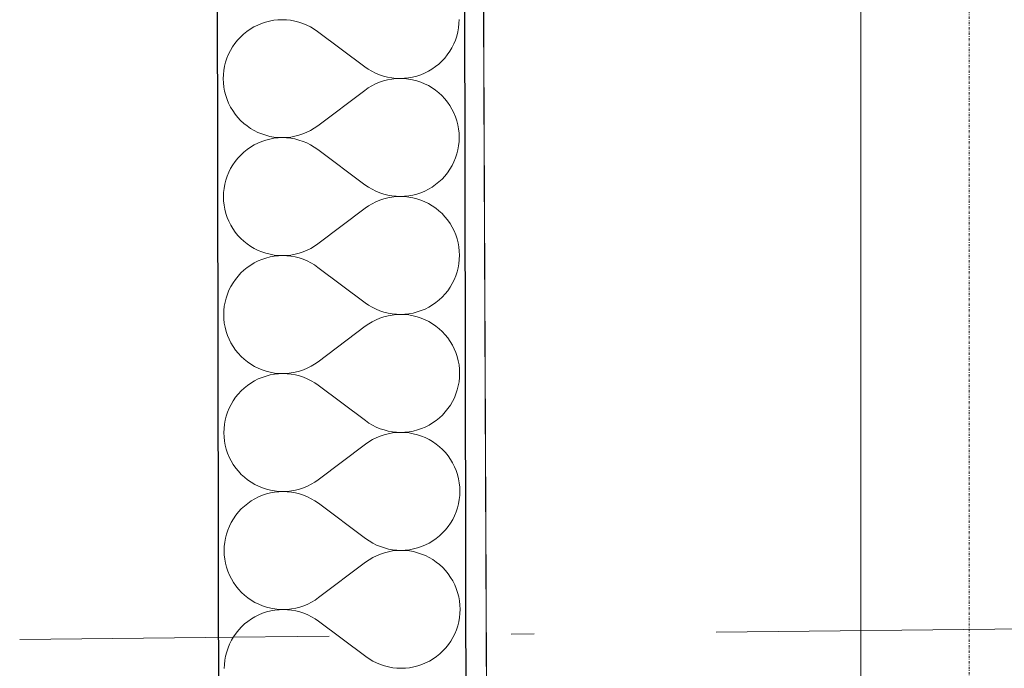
# Model space of a CAD drawing. Header units: millimetres. Extents: x -24674 to 2959, y -2716 to 20653.
# Tile 130 of 161: x -11267 to -10631, y 13390 to 13809. Entities that reach past the tile are written whole.
import ezdxf

# ---------------------------------------------------------------- set-up
doc = ezdxf.new("R2010")
doc.units = ezdxf.units.MM
doc.header["$MEASUREMENT"] = 0
for name, pattern in [('Wipeout_Contour', [1000, 0, -1000]), ('Čerchovaná', [450, 200, -117.5, 15, -117.5]), ('Čerchovaná S', [3.5, 1.5, -0.85, 0.3, -0.85])]:
    doc.linetypes.add(name, pattern=pattern)
for name, color, linetype in [('9._POHLED ZÁPADNÍ_1_Konstrukce - krov', 7, 'Continuous'), ('9._POHLED ZÁPADNÍ_1_Konstrukce - nosné', 7, 'Continuous'), ('9._POHLED ZÁPADNÍ_1_Nové_Konstrukce - nosné', 7, 'Continuous'), ('9._POHLED ZÁPADNÍ_1_Nové_Výplně - Povrchové', 7, 'Continuous'), ('9._POHLED ZÁPADNÍ_1_Nové_Výplně – Řezové', 7, 'Continuous'), ('9._POHLED ZÁPADNÍ_1_Výplně - Povrchové', 7, 'Continuous'), ('9._POHLED ZÁPADNÍ_1_VÝTAH VAR 1', 7, 'Continuous')]:
    doc.layers.add(name, color=color, linetype=linetype)

# ---------------------------------------------------------------- blocks, each defined once
blk = doc.blocks.new('*X21', base_point=(-27719.5, -6043.99))
at = {"layer": '9._POHLED ZÁPADNÍ_1_Nové_Výplně – Řezové', "color": 21, "linetype": 'Continuous', "lineweight": 20, "true_color": 0xffaaaa}
for p, q in [((-11113.1, 13805.46), (-11115.53, 13804.24)), ((-11110.59, 13806.5), (-11113.1, 13805.46)), ((-11108.01, 13807.36), (-11110.59, 13806.5)), ((-11105.37, 13808.04), (-11108.01, 13807.36)), ((-11102.69, 13808.53), (-11105.37, 13808.04)), ((-11099.99, 13808.82), (-11102.69, 13808.53)), ((-11097.27, 13808.92), (-11099.99, 13808.82)), ((-11094.55, 13808.83), (-11097.27, 13808.92)), ((-11091.85, 13808.54), (-11094.55, 13808.83)), ((-11089.17, 13808.06), (-11091.85, 13808.54)), ((-11086.53, 13807.39), (-11089.17, 13808.06)), ((-11083.95, 13806.53), (-11086.53, 13807.39)), ((-11081.44, 13805.49), (-11083.95, 13806.53)), ((-11079, 13804.28), (-11081.44, 13805.49)), ((-10983.39, 13803.7), (-10983.1, 13806.4)), ((-10983.1, 13806.4), (-10983.01, 13809.12)), ((-11122.22, 13799.58), (-11124.2, 13797.72)), ((-11120.1, 13801.29), (-11122.22, 13799.58)), ((-11117.87, 13802.84), (-11120.1, 13801.29)), ((-11115.53, 13804.24), (-11117.87, 13802.84)), ((-11076.66, 13802.89), (-11079, 13804.28)), ((-11074.42, 13801.34), (-11076.66, 13802.89)), ((-11043.91, 13778.54), (-11074.42, 13801.34)), ((-10985.39, 13795.8), (-10984.53, 13798.38)), ((-10984.53, 13798.38), (-10983.87, 13801.02)), ((-10983.87, 13801.02), (-10983.39, 13803.7)), ((-11127.76, 13793.61), (-11129.31, 13791.37)), ((-11126.05, 13795.73), (-11127.76, 13793.61)), ((-11124.2, 13797.72), (-11126.05, 13795.73)), ((-10987.64, 13790.85), (-10986.43, 13793.29)), ((-10986.43, 13793.29), (-10985.39, 13795.8)), ((-11131.91, 13786.6), (-11132.94, 13784.08)), ((-11130.69, 13789.03), (-11131.91, 13786.6)), ((-11129.31, 13791.37), (-11130.69, 13789.03)), ((-10992.28, 13784.15), (-10990.57, 13786.27)), ((-10990.57, 13786.27), (-10989.03, 13788.51)), ((-10989.03, 13788.51), (-10987.64, 13790.85)), ((-11133.8, 13781.5), (-11134.47, 13778.86)), ((-11132.94, 13784.08), (-11133.8, 13781.5)), ((-10998.23, 13778.59), (-10996.12, 13780.3)), ((-10996.12, 13780.3), (-10994.13, 13782.16)), ((-10994.13, 13782.16), (-10992.28, 13784.15)), ((-11135.23, 13773.48), (-11135.32, 13770.76)), ((-11134.94, 13776.18), (-11135.23, 13773.48)), ((-11134.47, 13778.86), (-11134.94, 13776.18)), ((-11043.91, 13778.54), (-11041.67, 13776.99)), ((-11041.67, 13776.99), (-11039.33, 13775.6)), ((-11039.33, 13775.6), (-11036.9, 13774.39)), ((-11036.9, 13774.39), (-11034.38, 13773.35)), ((-11034.38, 13773.35), (-11031.8, 13772.49)), ((-11010.33, 13772.52), (-11007.75, 13773.38)), ((-11007.75, 13773.38), (-11005.23, 13774.42)), ((-11005.23, 13774.42), (-11002.8, 13775.64)), ((-11002.8, 13775.64), (-11000.47, 13777.04)), ((-11000.47, 13777.04), (-10998.23, 13778.59)), ((-11135.32, 13770.76), (-11135.22, 13768.04)), ((-11135.22, 13768.04), (-11134.93, 13765.33)), ((-11036.88, 13767.48), (-11039.31, 13766.25)), ((-11034.37, 13768.52), (-11036.88, 13767.48)), ((-11031.79, 13769.39), (-11034.37, 13768.52)), ((-11031.8, 13772.49), (-11029.16, 13771.82)), ((-11029.16, 13770.07), (-11031.79, 13769.39)), ((-11029.16, 13771.82), (-11026.49, 13771.34)), ((-11026.48, 13770.56), (-11029.16, 13770.07)), ((-11026.49, 13771.34), (-11023.78, 13771.05)), ((-11023.78, 13770.86), (-11026.48, 13770.56)), ((-11023.78, 13771.05), (-11021.06, 13770.96)), ((-11021.06, 13770.96), (-11023.78, 13770.86)), ((-11021.06, 13770.96), (-11018.34, 13771.06)), ((-11018.34, 13770.87), (-11021.06, 13770.96)), ((-11018.34, 13771.06), (-11015.64, 13771.35)), ((-11015.64, 13770.59), (-11018.34, 13770.87)), ((-11015.64, 13771.35), (-11012.96, 13771.84)), ((-11012.96, 13770.11), (-11015.64, 13770.59)), ((-11012.96, 13771.84), (-11010.33, 13772.52)), ((-11010.32, 13769.44), (-11012.96, 13770.11)), ((-11007.74, 13768.59), (-11010.32, 13769.44)), ((-11005.22, 13767.55), (-11007.74, 13768.59)), ((-11002.79, 13766.34), (-11005.22, 13767.55)), ((-11134.93, 13765.33), (-11134.44, 13762.66)), ((-11134.44, 13762.66), (-11133.76, 13760.02)), ((-11043.88, 13763.3), (-11074.32, 13740.39)), ((-11041.65, 13764.86), (-11043.88, 13763.3)), ((-11039.31, 13766.25), (-11041.65, 13764.86)), ((-11000.44, 13764.96), (-11002.79, 13766.34)), ((-10998.21, 13763.41), (-11000.44, 13764.96)), ((-10996.08, 13761.71), (-10998.21, 13763.41)), ((-10994.09, 13759.86), (-10996.08, 13761.71)), ((-11133.76, 13760.02), (-11132.9, 13757.44)), ((-11132.9, 13757.44), (-11131.85, 13754.93)), ((-11131.85, 13754.93), (-11130.63, 13752.5)), ((-10992.23, 13757.87), (-10994.09, 13759.86)), ((-10990.52, 13755.76), (-10992.23, 13757.87)), ((-10988.96, 13753.53), (-10990.52, 13755.76)), ((-11130.63, 13752.5), (-11129.23, 13750.17)), ((-11129.23, 13750.17), (-11127.68, 13747.93)), ((-11127.68, 13747.93), (-11125.97, 13745.82)), ((-10987.57, 13751.19), (-10988.96, 13753.53)), ((-10986.35, 13748.76), (-10987.57, 13751.19)), ((-10985.3, 13746.25), (-10986.35, 13748.76)), ((-11125.97, 13745.82), (-11124.11, 13743.83)), ((-11124.11, 13743.83), (-11122.11, 13741.98)), ((-11122.11, 13741.98), (-11119.99, 13740.28)), ((-10984.44, 13743.67), (-10985.3, 13746.25)), ((-10983.76, 13741.03), (-10984.44, 13743.67)), ((-10983.27, 13738.36), (-10983.76, 13741.03)), ((-11119.99, 13740.28), (-11117.75, 13738.73)), ((-11117.75, 13738.73), (-11115.41, 13737.35)), ((-11115.41, 13737.35), (-11112.98, 13736.14)), ((-11112.98, 13736.14), (-11110.46, 13735.1)), ((-11110.46, 13735.1), (-11107.88, 13734.25)), ((-11086.4, 13734.3), (-11083.82, 13735.17)), ((-11083.82, 13735.17), (-11081.31, 13736.21)), ((-11081.31, 13736.21), (-11078.88, 13737.44)), ((-11078.88, 13737.44), (-11076.55, 13738.83)), ((-11076.55, 13738.83), (-11074.32, 13740.39)), ((-10982.98, 13735.65), (-10983.27, 13738.36)), ((-10982.87, 13732.93), (-10982.98, 13735.65)), ((-11112.96, 13729.27), (-11115.39, 13728.05)), ((-11110.45, 13730.31), (-11112.96, 13729.27)), ((-11107.87, 13731.17), (-11110.45, 13730.31)), ((-11107.88, 13734.25), (-11105.24, 13733.58)), ((-11105.24, 13731.85), (-11107.87, 13731.17)), ((-11105.24, 13733.58), (-11102.56, 13733.11)), ((-11102.56, 13732.34), (-11105.24, 13731.85)), ((-11102.56, 13733.11), (-11099.85, 13732.82)), ((-11099.85, 13732.63), (-11102.56, 13732.34)), ((-11099.85, 13732.82), (-11097.14, 13732.73)), ((-11097.14, 13732.73), (-11099.85, 13732.63)), ((-11097.14, 13732.73), (-11094.42, 13732.83)), ((-11094.42, 13732.64), (-11097.14, 13732.73)), ((-11094.42, 13732.83), (-11091.71, 13733.13)), ((-11091.71, 13732.35), (-11094.42, 13732.64)), ((-11091.71, 13733.13), (-11089.04, 13733.62)), ((-11089.03, 13731.87), (-11091.71, 13732.35)), ((-11089.04, 13733.62), (-11086.4, 13734.3)), ((-11086.4, 13731.2), (-11089.03, 13731.87)), ((-11083.81, 13730.34), (-11086.4, 13731.2)), ((-11081.3, 13729.3), (-11083.81, 13730.34)), ((-11078.87, 13728.09), (-11081.3, 13729.3)), ((-10983.25, 13727.51), (-10982.97, 13730.21)), ((-10982.97, 13730.21), (-10982.87, 13732.93)), ((-11122.08, 13723.39), (-11124.07, 13721.53)), ((-11119.96, 13725.1), (-11122.08, 13723.39)), ((-11117.73, 13726.65), (-11119.96, 13725.1)), ((-11115.39, 13728.05), (-11117.73, 13726.65)), ((-11076.53, 13726.7), (-11078.87, 13728.09)), ((-11074.29, 13725.15), (-11076.53, 13726.7)), ((-11043.77, 13702.35), (-11074.29, 13725.15)), ((-10985.25, 13719.61), (-10984.4, 13722.19)), ((-10984.4, 13722.19), (-10983.73, 13724.83)), ((-10983.73, 13724.83), (-10983.25, 13727.51)), ((-11127.62, 13717.42), (-11129.17, 13715.18)), ((-11125.92, 13719.54), (-11127.62, 13717.42)), ((-11124.07, 13721.53), (-11125.92, 13719.54)), ((-10987.51, 13714.66), (-10986.29, 13717.1)), ((-10986.29, 13717.1), (-10985.25, 13719.61)), ((-11131.77, 13710.4), (-11132.81, 13707.89)), ((-11130.56, 13712.84), (-11131.77, 13710.4)), ((-11129.17, 13715.18), (-11130.56, 13712.84)), ((-10992.14, 13707.96), (-10990.44, 13710.08)), ((-10990.44, 13710.08), (-10988.89, 13712.32)), ((-10988.89, 13712.32), (-10987.51, 13714.66)), ((-11133.66, 13705.31), (-11134.33, 13702.67)), ((-11132.81, 13707.89), (-11133.66, 13705.31)), ((-10998.1, 13702.4), (-10995.98, 13704.11)), ((-10995.98, 13704.11), (-10993.99, 13705.97)), ((-10993.99, 13705.97), (-10992.14, 13707.96)), ((-11135.1, 13697.29), (-11135.19, 13694.57)), ((-11134.81, 13699.99), (-11135.1, 13697.29)), ((-11134.33, 13702.67), (-11134.81, 13699.99)), ((-11043.77, 13702.35), (-11041.54, 13700.8)), ((-11041.54, 13700.8), (-11039.2, 13699.41)), ((-11039.2, 13699.41), (-11036.76, 13698.2)), ((-11036.76, 13698.2), (-11034.25, 13697.16)), ((-11034.25, 13697.16), (-11031.67, 13696.3)), ((-11010.19, 13696.33), (-11007.61, 13697.19)), ((-11007.61, 13697.19), (-11005.1, 13698.23)), ((-11005.1, 13698.23), (-11002.67, 13699.45)), ((-11002.67, 13699.45), (-11000.33, 13700.85)), ((-11000.33, 13700.85), (-10998.1, 13702.4)), ((-11135.19, 13694.57), (-11135.09, 13691.85)), ((-11135.09, 13691.85), (-11134.79, 13689.14)), ((-11036.75, 13691.29), (-11039.18, 13690.06)), ((-11034.24, 13692.33), (-11036.75, 13691.29)), ((-11031.66, 13693.2), (-11034.24, 13692.33)), ((-11031.67, 13696.3), (-11029.03, 13695.63)), ((-11029.03, 13693.88), (-11031.66, 13693.2)), ((-11029.03, 13695.63), (-11026.35, 13695.15)), ((-11026.35, 13694.37), (-11029.03, 13693.88)), ((-11026.35, 13695.15), (-11023.65, 13694.86)), ((-11023.65, 13694.67), (-11026.35, 13694.37)), ((-11023.65, 13694.86), (-11020.93, 13694.77)), ((-11020.93, 13694.77), (-11023.65, 13694.67)), ((-11020.93, 13694.77), (-11018.21, 13694.87)), ((-11018.21, 13694.68), (-11020.93, 13694.77)), ((-11018.21, 13694.87), (-11015.5, 13695.16)), ((-11015.5, 13694.4), (-11018.21, 13694.68)), ((-11015.5, 13695.16), (-11012.83, 13695.65)), ((-11012.82, 13693.92), (-11015.5, 13694.4)), ((-11012.83, 13695.65), (-11010.19, 13696.33)), ((-11010.19, 13693.25), (-11012.82, 13693.92)), ((-11007.6, 13692.4), (-11010.19, 13693.25)), ((-11005.09, 13691.36), (-11007.6, 13692.4)), ((-11002.65, 13690.15), (-11005.09, 13691.36)), ((-11000.31, 13688.77), (-11002.65, 13690.15)), ((-11134.79, 13689.14), (-11134.3, 13686.47)), ((-11134.3, 13686.47), (-11133.62, 13683.83)), ((-11133.62, 13683.83), (-11132.76, 13681.25)), ((-11043.75, 13687.11), (-11074.18, 13664.2)), ((-11041.52, 13688.67), (-11043.75, 13687.11)), ((-11039.18, 13690.06), (-11041.52, 13688.67)), ((-10998.07, 13687.22), (-11000.31, 13688.77)), ((-10995.95, 13685.52), (-10998.07, 13687.22)), ((-10993.95, 13683.67), (-10995.95, 13685.52)), ((-11132.76, 13681.25), (-11131.71, 13678.74)), ((-11131.71, 13678.74), (-11130.49, 13676.31)), ((-10992.1, 13681.68), (-10993.95, 13683.67)), ((-10990.38, 13679.57), (-10992.1, 13681.68)), ((-10988.83, 13677.33), (-10990.38, 13679.57)), ((-11130.49, 13676.31), (-11129.1, 13673.97)), ((-11129.1, 13673.97), (-11127.54, 13671.74)), ((-11127.54, 13671.74), (-11125.83, 13669.63)), ((-10987.44, 13675), (-10988.83, 13677.33)), ((-10986.21, 13672.57), (-10987.44, 13675)), ((-10985.17, 13670.06), (-10986.21, 13672.57)), ((-11125.83, 13669.63), (-11123.97, 13667.64)), ((-11123.97, 13667.64), (-11121.98, 13665.79)), ((-11121.98, 13665.79), (-11119.86, 13664.09)), ((-10984.3, 13667.48), (-10985.17, 13670.06)), ((-10983.63, 13664.84), (-10984.3, 13667.48)), ((-10983.14, 13662.17), (-10983.63, 13664.84)), ((-11119.86, 13664.09), (-11117.62, 13662.54)), ((-11117.62, 13662.54), (-11115.28, 13661.16)), ((-11115.28, 13661.16), (-11112.84, 13659.95)), ((-11112.84, 13659.95), (-11110.32, 13658.91)), ((-11110.32, 13658.91), (-11107.74, 13658.06)), ((-11086.27, 13658.11), (-11083.69, 13658.98)), ((-11083.69, 13658.98), (-11081.18, 13660.02)), ((-11081.18, 13660.02), (-11078.75, 13661.25)), ((-11078.75, 13661.25), (-11076.41, 13662.64)), ((-11076.41, 13662.64), (-11074.18, 13664.2)), ((-10982.84, 13659.46), (-10983.14, 13662.17)), ((-10982.74, 13656.74), (-10982.84, 13659.46)), ((-11112.83, 13653.08), (-11115.26, 13651.86)), ((-11110.32, 13654.12), (-11112.83, 13653.08)), ((-11107.74, 13654.98), (-11110.32, 13654.12)), ((-11107.74, 13658.06), (-11105.1, 13657.39)), ((-11105.1, 13655.66), (-11107.74, 13654.98)), ((-11105.1, 13657.39), (-11102.43, 13656.91)), ((-11102.42, 13656.15), (-11105.1, 13655.66)), ((-11102.43, 13656.91), (-11099.72, 13656.63)), ((-11099.72, 13656.44), (-11102.42, 13656.15)), ((-11099.72, 13656.63), (-11097, 13656.54)), ((-11097, 13656.54), (-11099.72, 13656.44)), ((-11097, 13656.54), (-11094.28, 13656.64)), ((-11094.28, 13656.45), (-11097, 13656.54)), ((-11094.28, 13656.64), (-11091.58, 13656.94)), ((-11091.58, 13656.16), (-11094.28, 13656.45)), ((-11091.58, 13656.94), (-11088.9, 13657.43)), ((-11088.9, 13655.68), (-11091.58, 13656.16)), ((-11088.9, 13657.43), (-11086.27, 13658.11)), ((-11086.26, 13655.01), (-11088.9, 13655.68)), ((-11083.68, 13654.15), (-11086.26, 13655.01)), ((-11081.17, 13653.11), (-11083.68, 13654.15)), ((-11078.73, 13651.9), (-11081.17, 13653.11)), ((-10983.12, 13651.32), (-10982.83, 13654.02)), ((-10982.83, 13654.02), (-10982.74, 13656.74)), ((-11121.95, 13647.2), (-11123.93, 13645.34)), ((-11119.83, 13648.91), (-11121.95, 13647.2)), ((-11117.6, 13650.46), (-11119.83, 13648.91)), ((-11115.26, 13651.86), (-11117.6, 13650.46)), ((-11076.39, 13650.51), (-11078.73, 13651.9)), ((-11074.15, 13648.96), (-11076.39, 13650.51)), ((-11043.64, 13626.16), (-11074.15, 13648.96)), ((-10985.12, 13643.42), (-10984.26, 13646)), ((-10984.26, 13646), (-10983.6, 13648.64)), ((-10983.6, 13648.64), (-10983.12, 13651.32)), ((-11127.49, 13641.23), (-11129.04, 13638.99)), ((-11125.78, 13643.35), (-11127.49, 13641.23)), ((-11123.93, 13645.34), (-11125.78, 13643.35)), ((-10987.37, 13638.47), (-10986.16, 13640.9)), ((-10986.16, 13640.9), (-10985.12, 13643.42)), ((-11131.64, 13634.21), (-11132.67, 13631.7)), ((-11130.42, 13636.65), (-11131.64, 13634.21)), ((-11129.04, 13638.99), (-11130.42, 13636.65)), ((-10992.01, 13631.77), (-10990.3, 13633.89)), ((-10990.3, 13633.89), (-10988.76, 13636.13)), ((-10988.76, 13636.13), (-10987.37, 13638.47)), ((-11133.53, 13629.12), (-11134.2, 13626.48)), ((-11132.67, 13631.7), (-11133.53, 13629.12)), ((-10997.96, 13626.21), (-10995.85, 13627.92)), ((-10995.85, 13627.92), (-10993.86, 13629.78)), ((-10993.86, 13629.78), (-10992.01, 13631.77)), ((-11134.96, 13621.1), (-11135.05, 13618.38)), ((-11134.67, 13623.8), (-11134.96, 13621.1)), ((-11134.2, 13626.48), (-11134.67, 13623.8)), ((-11043.64, 13626.16), (-11041.4, 13624.61)), ((-11041.4, 13624.61), (-11039.06, 13623.22)), ((-11039.06, 13623.22), (-11036.63, 13622.01)), ((-11036.63, 13622.01), (-11034.11, 13620.97)), ((-11034.11, 13620.97), (-11031.53, 13620.11)), ((-11010.06, 13620.14), (-11007.48, 13621)), ((-11007.48, 13621), (-11004.96, 13622.04)), ((-11004.96, 13622.04), (-11002.53, 13623.26)), ((-11002.53, 13623.26), (-11000.2, 13624.66)), ((-11000.2, 13624.66), (-10997.96, 13626.21)), ((-11135.05, 13618.38), (-11134.95, 13615.66)), ((-11134.95, 13615.66), (-11134.65, 13612.95)), ((-11039.04, 13613.87), (-11041.38, 13612.48)), ((-11036.61, 13615.1), (-11039.04, 13613.87)), ((-11034.1, 13616.14), (-11036.61, 13615.1)), ((-11031.52, 13617.01), (-11034.1, 13616.14)), ((-11031.53, 13620.11), (-11028.89, 13619.44)), ((-11028.89, 13617.69), (-11031.52, 13617.01)), ((-11028.89, 13619.44), (-11026.22, 13618.96)), ((-11026.21, 13618.18), (-11028.89, 13617.69)), ((-11026.22, 13618.96), (-11023.51, 13618.67)), ((-11023.51, 13618.48), (-11026.21, 13618.18)), ((-11023.51, 13618.67), (-11020.79, 13618.58)), ((-11020.79, 13618.58), (-11023.51, 13618.48)), ((-11020.79, 13618.58), (-11018.07, 13618.68)), ((-11018.07, 13618.49), (-11020.79, 13618.58)), ((-11018.07, 13618.68), (-11015.37, 13618.97)), ((-11015.37, 13618.2), (-11018.07, 13618.49)), ((-11015.37, 13618.97), (-11012.69, 13619.46)), ((-11012.69, 13617.73), (-11015.37, 13618.2)), ((-11012.69, 13619.46), (-11010.06, 13620.14)), ((-11010.05, 13617.06), (-11012.69, 13617.73)), ((-11007.47, 13616.21), (-11010.05, 13617.06)), ((-11004.95, 13615.17), (-11007.47, 13616.21)), ((-11002.52, 13613.96), (-11004.95, 13615.17)), ((-11000.17, 13612.58), (-11002.52, 13613.96)), ((-11134.65, 13612.95), (-11134.17, 13610.28)), ((-11134.17, 13610.28), (-11133.49, 13607.64)), ((-11133.49, 13607.64), (-11132.63, 13605.06)), ((-11043.61, 13610.92), (-11074.05, 13588.01)), ((-11041.38, 13612.48), (-11043.61, 13610.92)), ((-10997.94, 13611.03), (-11000.17, 13612.58)), ((-10995.81, 13609.33), (-10997.94, 13611.03)), ((-10993.82, 13607.48), (-10995.81, 13609.33)), ((-10991.96, 13605.49), (-10993.82, 13607.48)), ((-11132.63, 13605.06), (-11131.58, 13602.55)), ((-11131.58, 13602.55), (-11130.36, 13600.12)), ((-10990.25, 13603.38), (-10991.96, 13605.49)), ((-10988.69, 13601.14), (-10990.25, 13603.38)), ((-10987.3, 13598.81), (-10988.69, 13601.14)), ((-11130.36, 13600.12), (-11128.96, 13597.78)), ((-11128.96, 13597.78), (-11127.41, 13595.55)), ((-11127.41, 13595.55), (-11125.7, 13593.44)), ((-10986.08, 13596.38), (-10987.3, 13598.81)), ((-10985.03, 13593.87), (-10986.08, 13596.38)), ((-11125.7, 13593.44), (-11123.84, 13591.45)), ((-11123.84, 13591.45), (-11121.84, 13589.6)), ((-11121.84, 13589.6), (-11119.72, 13587.9)), ((-10984.17, 13591.29), (-10985.03, 13593.87)), ((-10983.49, 13588.65), (-10984.17, 13591.29)), ((-10983, 13585.98), (-10983.49, 13588.65)), ((-11119.72, 13587.9), (-11117.48, 13586.35)), ((-11117.48, 13586.35), (-11115.14, 13584.97)), ((-11115.14, 13584.97), (-11112.71, 13583.76)), ((-11112.71, 13583.76), (-11110.19, 13582.72)), ((-11110.19, 13582.72), (-11107.61, 13581.87)), ((-11086.13, 13581.92), (-11083.55, 13582.79)), ((-11083.55, 13582.79), (-11081.04, 13583.83)), ((-11081.04, 13583.83), (-11078.61, 13585.06)), ((-11078.61, 13585.06), (-11076.28, 13586.45)), ((-11076.28, 13586.45), (-11074.05, 13588.01)), ((-10982.71, 13583.27), (-10983, 13585.98)), ((-10982.6, 13580.55), (-10982.71, 13583.27)), ((-11115.12, 13575.67), (-11117.46, 13574.27)), ((-11112.69, 13576.89), (-11115.12, 13575.67)), ((-11110.18, 13577.93), (-11112.69, 13576.89)), ((-11107.6, 13578.79), (-11110.18, 13577.93)), ((-11107.61, 13581.87), (-11104.97, 13581.2)), ((-11104.97, 13579.47), (-11107.6, 13578.79)), ((-11104.97, 13581.2), (-11102.29, 13580.72)), ((-11102.29, 13579.96), (-11104.97, 13579.47)), ((-11102.29, 13580.72), (-11099.58, 13580.44)), ((-11099.58, 13580.25), (-11102.29, 13579.96)), ((-11099.58, 13580.44), (-11096.87, 13580.35)), ((-11096.87, 13580.35), (-11099.58, 13580.25)), ((-11096.87, 13580.35), (-11094.15, 13580.45)), ((-11094.15, 13580.26), (-11096.87, 13580.35)), ((-11094.15, 13580.45), (-11091.44, 13580.75)), ((-11091.44, 13579.97), (-11094.15, 13580.26)), ((-11091.44, 13580.75), (-11088.77, 13581.24)), ((-11088.76, 13579.49), (-11091.44, 13579.97)), ((-11088.77, 13581.24), (-11086.13, 13581.92)), ((-11086.13, 13578.82), (-11088.76, 13579.49)), ((-11083.54, 13577.96), (-11086.13, 13578.82)), ((-11081.03, 13576.92), (-11083.54, 13577.96)), ((-11078.6, 13575.71), (-11081.03, 13576.92)), ((-11076.26, 13574.32), (-11078.6, 13575.71)), ((-10982.98, 13575.13), (-10982.7, 13577.83)), ((-10982.7, 13577.83), (-10982.6, 13580.55)), ((-11121.81, 13571.01), (-11123.8, 13569.15)), ((-11119.69, 13572.72), (-11121.81, 13571.01)), ((-11117.46, 13574.27), (-11119.69, 13572.72)), ((-11074.02, 13572.77), (-11076.26, 13574.32)), ((-11043.5, 13549.97), (-11074.02, 13572.77)), ((-10984.98, 13567.23), (-10984.13, 13569.81)), ((-10984.13, 13569.81), (-10983.46, 13572.45)), ((-10983.46, 13572.45), (-10982.98, 13575.13)), ((-11127.35, 13565.04), (-11128.9, 13562.8)), ((-11125.65, 13567.16), (-11127.35, 13565.04)), ((-11123.8, 13569.15), (-11125.65, 13567.16)), ((-10987.24, 13562.28), (-10986.02, 13564.71)), ((-10986.02, 13564.71), (-10984.98, 13567.23)), ((-11131.5, 13558.02), (-11132.54, 13555.51)), ((-11130.29, 13560.46), (-11131.5, 13558.02)), ((-11128.9, 13562.8), (-11130.29, 13560.46)), ((-10991.87, 13555.58), (-10990.17, 13557.7)), ((-10990.17, 13557.7), (-10988.62, 13559.94)), ((-10988.62, 13559.94), (-10987.24, 13562.28)), ((-11134.06, 13550.29), (-11134.54, 13547.61)), ((-11133.39, 13552.93), (-11134.06, 13550.29)), ((-11132.54, 13555.51), (-11133.39, 13552.93)), ((-10997.83, 13550.02), (-10995.71, 13551.73)), ((-10995.71, 13551.73), (-10993.72, 13553.59)), ((-10993.72, 13553.59), (-10991.87, 13555.58)), ((-11134.83, 13544.91), (-11134.92, 13542.19)), ((-11134.54, 13547.61), (-11134.83, 13544.91)), ((-11043.5, 13549.97), (-11041.27, 13548.42)), ((-11041.27, 13548.42), (-11038.93, 13547.03)), ((-11038.93, 13547.03), (-11036.49, 13545.82)), ((-11036.49, 13545.82), (-11033.98, 13544.78)), ((-11033.98, 13544.78), (-11031.4, 13543.92)), ((-11031.4, 13543.92), (-11028.76, 13543.25)), ((-11012.56, 13543.27), (-11009.92, 13543.95)), ((-11009.92, 13543.95), (-11007.34, 13544.81)), ((-11007.34, 13544.81), (-11004.83, 13545.85)), ((-11004.83, 13545.85), (-11002.4, 13547.07)), ((-11002.4, 13547.07), (-11000.06, 13548.46)), ((-11000.06, 13548.46), (-10997.83, 13550.02)), ((-11134.92, 13542.19), (-11134.82, 13539.47)), ((-11134.82, 13539.47), (-11134.52, 13536.76)), ((-11038.91, 13537.68), (-11041.25, 13536.29)), ((-11036.48, 13538.91), (-11038.91, 13537.68)), ((-11033.97, 13539.95), (-11036.48, 13538.91)), ((-11031.39, 13540.82), (-11033.97, 13539.95)), ((-11028.76, 13541.5), (-11031.39, 13540.82)), ((-11028.76, 13543.25), (-11026.08, 13542.77)), ((-11026.08, 13541.99), (-11028.76, 13541.5)), ((-11026.08, 13542.77), (-11023.38, 13542.48)), ((-11023.37, 13542.29), (-11026.08, 13541.99)), ((-11023.38, 13542.48), (-11020.66, 13542.39)), ((-11020.66, 13542.39), (-11023.37, 13542.29)), ((-11020.66, 13542.39), (-11017.94, 13542.49)), ((-11017.94, 13542.3), (-11020.66, 13542.39)), ((-11017.94, 13542.49), (-11015.23, 13542.78)), ((-11015.23, 13542.01), (-11017.94, 13542.3)), ((-11015.23, 13542.78), (-11012.56, 13543.27)), ((-11012.55, 13541.54), (-11015.23, 13542.01)), ((-11009.92, 13540.87), (-11012.55, 13541.54)), ((-11007.33, 13540.02), (-11009.92, 13540.87)), ((-11004.82, 13538.98), (-11007.33, 13540.02)), ((-11002.38, 13537.77), (-11004.82, 13538.98)), ((-11000.04, 13536.39), (-11002.38, 13537.77)), ((-11134.52, 13536.76), (-11134.03, 13534.09)), ((-11134.03, 13534.09), (-11133.35, 13531.45)), ((-11133.35, 13531.45), (-11132.49, 13528.87)), ((-11043.48, 13534.73), (-11073.91, 13511.82)), ((-11041.25, 13536.29), (-11043.48, 13534.73)), ((-10997.8, 13534.84), (-11000.04, 13536.39)), ((-10995.68, 13533.14), (-10997.8, 13534.84)), ((-10993.68, 13531.29), (-10995.68, 13533.14)), ((-10991.83, 13529.3), (-10993.68, 13531.29)), ((-11132.49, 13528.87), (-11131.44, 13526.36)), ((-11131.44, 13526.36), (-11130.22, 13523.93)), ((-10990.11, 13527.19), (-10991.83, 13529.3)), ((-10988.56, 13524.95), (-10990.11, 13527.19)), ((-10987.17, 13522.62), (-10988.56, 13524.95)), ((-11130.22, 13523.93), (-11128.83, 13521.59)), ((-11128.83, 13521.59), (-11127.27, 13519.36)), ((-11127.27, 13519.36), (-11125.56, 13517.25)), ((-10985.94, 13520.19), (-10987.17, 13522.62)), ((-10984.9, 13517.68), (-10985.94, 13520.19)), ((-11125.56, 13517.25), (-11123.7, 13515.26)), ((-11123.7, 13515.26), (-11121.71, 13513.41)), ((-11121.71, 13513.41), (-11119.59, 13511.71)), ((-10984.03, 13515.1), (-10984.9, 13517.68)), ((-10983.35, 13512.46), (-10984.03, 13515.1)), ((-10982.87, 13509.78), (-10983.35, 13512.46)), ((-11119.59, 13511.71), (-11117.35, 13510.16)), ((-11117.35, 13510.16), (-11115.01, 13508.78)), ((-11115.01, 13508.78), (-11112.57, 13507.57)), ((-11112.57, 13507.57), (-11110.05, 13506.53)), ((-11110.05, 13506.53), (-11107.47, 13505.68)), ((-11107.47, 13505.68), (-11104.83, 13505.01)), ((-11088.63, 13505.05), (-11086, 13505.73)), ((-11086, 13505.73), (-11083.42, 13506.6)), ((-11083.42, 13506.6), (-11080.91, 13507.64)), ((-11080.91, 13507.64), (-11078.48, 13508.87)), ((-11078.48, 13508.87), (-11076.14, 13510.26)), ((-11076.14, 13510.26), (-11073.91, 13511.82)), ((-10982.57, 13507.08), (-10982.87, 13509.78)), ((-10982.47, 13504.36), (-10982.57, 13507.08)), ((-11114.99, 13499.47), (-11117.33, 13498.08)), ((-11112.56, 13500.7), (-11114.99, 13499.47)), ((-11110.05, 13501.74), (-11112.56, 13500.7)), ((-11107.47, 13502.6), (-11110.05, 13501.74)), ((-11104.83, 13503.28), (-11107.47, 13502.6)), ((-11104.83, 13505.01), (-11102.16, 13504.53)), ((-11102.15, 13503.76), (-11104.83, 13503.28)), ((-11102.16, 13504.53), (-11099.45, 13504.25)), ((-11099.45, 13504.06), (-11102.15, 13503.76)), ((-11099.45, 13504.25), (-11096.73, 13504.16)), ((-11096.73, 13504.16), (-11099.45, 13504.06)), ((-11096.73, 13504.16), (-11094.01, 13504.26)), ((-11094.01, 13504.07), (-11096.73, 13504.16)), ((-11094.01, 13504.26), (-11091.31, 13504.56)), ((-11091.31, 13503.78), (-11094.01, 13504.07)), ((-11091.31, 13504.56), (-11088.63, 13505.05)), ((-11088.63, 13503.3), (-11091.31, 13503.78)), ((-11085.99, 13502.63), (-11088.63, 13503.3)), ((-11083.41, 13501.77), (-11085.99, 13502.63)), ((-11080.9, 13500.73), (-11083.41, 13501.77)), ((-11078.46, 13499.52), (-11080.9, 13500.73)), ((-11076.12, 13498.13), (-11078.46, 13499.52)), ((-10982.85, 13498.94), (-10982.56, 13501.64)), ((-10982.56, 13501.64), (-10982.47, 13504.36)), ((-11123.66, 13492.96), (-11125.51, 13490.97)), ((-11121.68, 13494.82), (-11123.66, 13492.96)), ((-11119.56, 13496.53), (-11121.68, 13494.82)), ((-11117.33, 13498.08), (-11119.56, 13496.53)), ((-11073.88, 13496.58), (-11076.12, 13498.13)), ((-11043.37, 13473.78), (-11073.88, 13496.58)), ((-10984.85, 13491.04), (-10983.99, 13493.62)), ((-10983.99, 13493.62), (-10983.33, 13496.26)), ((-10983.33, 13496.26), (-10982.85, 13498.94)), ((-11128.77, 13486.61), (-11130.15, 13484.27)), ((-11127.22, 13488.85), (-11128.77, 13486.61)), ((-11125.51, 13490.97), (-11127.22, 13488.85)), ((-10987.1, 13486.09), (-10985.89, 13488.52)), ((-10985.89, 13488.52), (-10984.85, 13491.04)), ((-11131.37, 13481.83), (-11132.4, 13479.32)), ((-11130.15, 13484.27), (-11131.37, 13481.83)), ((-10991.74, 13479.39), (-10990.03, 13481.51)), ((-10990.03, 13481.51), (-10988.49, 13483.75)), ((-10988.49, 13483.75), (-10987.1, 13486.09)), ((-11133.93, 13474.1), (-11134.4, 13471.42)), ((-11133.26, 13476.74), (-11133.93, 13474.1)), ((-11132.4, 13479.32), (-11133.26, 13476.74)), ((-10997.69, 13473.83), (-10995.58, 13475.54)), ((-10995.58, 13475.54), (-10993.59, 13477.4)), ((-10993.59, 13477.4), (-10991.74, 13479.39)), ((-11134.69, 13468.72), (-11134.78, 13466)), ((-11134.4, 13471.42), (-11134.69, 13468.72)), ((-11043.37, 13473.78), (-11041.13, 13472.23)), ((-11041.13, 13472.23), (-11038.79, 13470.84)), ((-11038.79, 13470.84), (-11036.36, 13469.63)), ((-11036.36, 13469.63), (-11033.84, 13468.59)), ((-11033.84, 13468.59), (-11031.26, 13467.73)), ((-11031.26, 13467.73), (-11028.62, 13467.06)), ((-11012.42, 13467.08), (-11009.79, 13467.76)), ((-11009.79, 13467.76), (-11007.21, 13468.62)), ((-11007.21, 13468.62), (-11004.69, 13469.66)), ((-11004.69, 13469.66), (-11002.26, 13470.88)), ((-11002.26, 13470.88), (-10999.92, 13472.27)), ((-10999.92, 13472.27), (-10997.69, 13473.83)), ((-11134.78, 13466), (-11134.68, 13463.28)), ((-11134.68, 13463.28), (-11134.38, 13460.57)), ((-11038.77, 13461.49), (-11041.11, 13460.1)), ((-11036.34, 13462.72), (-11038.77, 13461.49)), ((-11033.83, 13463.76), (-11036.34, 13462.72)), ((-11031.25, 13464.63), (-11033.83, 13463.76)), ((-11028.62, 13465.31), (-11031.25, 13464.63)), ((-11028.62, 13467.06), (-11025.95, 13466.58)), ((-11025.94, 13465.8), (-11028.62, 13465.31)), ((-11025.95, 13466.58), (-11023.24, 13466.29)), ((-11023.24, 13466.1), (-11025.94, 13465.8)), ((-11023.24, 13466.29), (-11020.52, 13466.2)), ((-11020.52, 13466.2), (-11023.24, 13466.1)), ((-11020.52, 13466.2), (-11017.8, 13466.3)), ((-11017.8, 13466.11), (-11020.52, 13466.2)), ((-11017.8, 13466.3), (-11015.1, 13466.59)), ((-11015.1, 13465.82), (-11017.8, 13466.11)), ((-11015.1, 13466.59), (-11012.42, 13467.08)), ((-11012.42, 13465.35), (-11015.1, 13465.82)), ((-11009.78, 13464.68), (-11012.42, 13465.35)), ((-11007.2, 13463.83), (-11009.78, 13464.68)), ((-11004.68, 13462.79), (-11007.2, 13463.83)), ((-11002.25, 13461.58), (-11004.68, 13462.79)), ((-10999.9, 13460.2), (-11002.25, 13461.58)), ((-11134.38, 13460.57), (-11133.9, 13457.9)), ((-11133.9, 13457.9), (-11133.22, 13455.26)), ((-11133.22, 13455.26), (-11132.35, 13452.68)), ((-11043.34, 13458.54), (-11073.78, 13435.63)), ((-11041.11, 13460.1), (-11043.34, 13458.54)), ((-10997.67, 13458.65), (-10999.9, 13460.2)), ((-10995.54, 13456.95), (-10997.67, 13458.65)), ((-10993.55, 13455.1), (-10995.54, 13456.95)), ((-10991.69, 13453.11), (-10993.55, 13455.1)), ((-11132.35, 13452.68), (-11131.31, 13450.17)), ((-11131.31, 13450.17), (-11130.09, 13447.74)), ((-10989.98, 13451), (-10991.69, 13453.11)), ((-10988.42, 13448.76), (-10989.98, 13451)), ((-10987.03, 13446.43), (-10988.42, 13448.76)), ((-11130.09, 13447.74), (-11128.69, 13445.4)), ((-11128.69, 13445.4), (-11127.14, 13443.17)), ((-11127.14, 13443.17), (-11125.43, 13441.06)), ((-10985.81, 13444), (-10987.03, 13446.43)), ((-10984.76, 13441.49), (-10985.81, 13444)), ((-11125.43, 13441.06), (-11123.57, 13439.07)), ((-11123.57, 13439.07), (-11121.57, 13437.22)), ((-11121.57, 13437.22), (-11119.45, 13435.52)), ((-10983.9, 13438.91), (-10984.76, 13441.49)), ((-10983.22, 13436.27), (-10983.9, 13438.91)), ((-10982.73, 13433.59), (-10983.22, 13436.27)), ((-11119.45, 13435.52), (-11117.21, 13433.97)), ((-11117.21, 13433.97), (-11114.87, 13432.59)), ((-11114.87, 13432.59), (-11112.43, 13431.38)), ((-11112.43, 13431.38), (-11109.92, 13430.34)), ((-11109.92, 13430.34), (-11107.34, 13429.49)), ((-11107.34, 13429.49), (-11104.7, 13428.82)), ((-11088.5, 13428.86), (-11085.86, 13429.54)), ((-11085.86, 13429.54), (-11083.28, 13430.4)), ((-11083.28, 13430.4), (-11080.77, 13431.45)), ((-11080.77, 13431.45), (-11078.34, 13432.68)), ((-11078.34, 13432.68), (-11076.01, 13434.07)), ((-11076.01, 13434.07), (-11073.78, 13435.63)), ((-10982.44, 13430.89), (-10982.73, 13433.59)), ((-10982.33, 13428.17), (-10982.44, 13430.89)), ((-11114.85, 13423.28), (-11117.19, 13421.89)), ((-11112.42, 13424.51), (-11114.85, 13423.28)), ((-11109.91, 13425.55), (-11112.42, 13424.51)), ((-11107.33, 13426.41), (-11109.91, 13425.55)), ((-11104.7, 13427.09), (-11107.33, 13426.41)), ((-11104.7, 13428.82), (-11102.02, 13428.34)), ((-11102.02, 13427.57), (-11104.7, 13427.09)), ((-11102.02, 13428.34), (-11099.31, 13428.06)), ((-11099.31, 13427.87), (-11102.02, 13427.57)), ((-11099.31, 13428.06), (-11096.6, 13427.97)), ((-11096.6, 13427.97), (-11099.31, 13427.87)), ((-11096.6, 13427.97), (-11093.88, 13428.07)), ((-11093.88, 13427.87), (-11096.6, 13427.97)), ((-11093.88, 13428.07), (-11091.17, 13428.37)), ((-11091.17, 13427.59), (-11093.88, 13427.87)), ((-11091.17, 13428.37), (-11088.5, 13428.86)), ((-11088.49, 13427.11), (-11091.17, 13427.59)), ((-11085.86, 13426.44), (-11088.49, 13427.11)), ((-11083.27, 13425.58), (-11085.86, 13426.44)), ((-11080.76, 13424.54), (-11083.27, 13425.58)), ((-11078.33, 13423.33), (-11080.76, 13424.54)), ((-11075.99, 13421.94), (-11078.33, 13423.33)), ((-10982.71, 13422.75), (-10982.43, 13425.45)), ((-10982.43, 13425.45), (-10982.33, 13428.17)), ((-11123.53, 13416.77), (-11125.38, 13414.78)), ((-11121.54, 13418.63), (-11123.53, 13416.77)), ((-11119.42, 13420.34), (-11121.54, 13418.63)), ((-11117.19, 13421.89), (-11119.42, 13420.34)), ((-11073.75, 13420.39), (-11075.99, 13421.94)), ((-11043.23, 13397.59), (-11073.75, 13420.39)), ((-10984.71, 13414.85), (-10983.86, 13417.43)), ((-10983.86, 13417.43), (-10983.19, 13420.07)), ((-10983.19, 13420.07), (-10982.71, 13422.75)), ((-11128.63, 13410.42), (-11130.02, 13408.08)), ((-11127.08, 13412.66), (-11128.63, 13410.42)), ((-11125.38, 13414.78), (-11127.08, 13412.66)), ((-10986.97, 13409.9), (-10985.75, 13412.33)), ((-10985.75, 13412.33), (-10984.71, 13414.85)), ((-11131.23, 13405.64), (-11132.27, 13403.13)), ((-11130.02, 13408.08), (-11131.23, 13405.64)), ((-10991.6, 13403.2), (-10989.9, 13405.32)), ((-10989.9, 13405.32), (-10988.35, 13407.56)), ((-10988.35, 13407.56), (-10986.97, 13409.9)), ((-11133.79, 13397.91), (-11134.27, 13395.23)), ((-11133.12, 13400.55), (-11133.79, 13397.91)), ((-11132.27, 13403.13), (-11133.12, 13400.55)), ((-11043.23, 13397.59), (-11041, 13396.04)), ((-10999.79, 13396.08), (-10997.56, 13397.64)), ((-10997.56, 13397.64), (-10995.44, 13399.35)), ((-10995.44, 13399.35), (-10993.45, 13401.21)), ((-10993.45, 13401.21), (-10991.6, 13403.2)), ((-11134.56, 13392.52), (-11134.65, 13389.81)), ((-11134.27, 13395.23), (-11134.56, 13392.52)), ((-11041, 13396.04), (-11038.66, 13394.65)), ((-11038.66, 13394.65), (-11036.22, 13393.44)), ((-11036.22, 13393.44), (-11033.71, 13392.4)), ((-11033.71, 13392.4), (-11031.12, 13391.54)), ((-11031.12, 13391.54), (-11028.49, 13390.87)), ((-11012.29, 13390.89), (-11009.65, 13391.57)), ((-11009.65, 13391.57), (-11007.07, 13392.43)), ((-11007.07, 13392.43), (-11004.56, 13393.47)), ((-11004.56, 13393.47), (-11002.13, 13394.69)), ((-11002.13, 13394.69), (-10999.79, 13396.08)), ((-11028.49, 13390.87), (-11025.81, 13390.39)), ((-11025.81, 13390.39), (-11023.11, 13390.1)), ((-11023.11, 13390.1), (-11020.39, 13390.01)), ((-11020.39, 13390.01), (-11017.67, 13390.11)), ((-11017.67, 13390.11), (-11014.96, 13390.4)), ((-11014.96, 13390.4), (-11012.29, 13390.89))]:
    blk.add_line(p, q, dxfattribs=at)

msp = doc.modelspace()

# ---------------------------------------------------------------- wipeouts: each hides what was drawn before it
at = {"color": 254, "linetype": 'Wipeout_Contour', "lineweight": 0, "ltscale": 72283.801497}
msp.add_wipeout([(-11148.1, 18830.25), (-11130.82, 9083.32), (-10970.82, 9083.6), (-10988.08, 18817.53)], dxfattribs=at).dxf.layer = '9._POHLED ZÁPADNÍ_1_Nové_Výplně - Povrchové'

# ---------------------------------------------------------------- next in the draw order: linework, layer by layer
at = {"layer": '9._POHLED ZÁPADNÍ_1_Nové_Konstrukce - nosné', "color": 1, "linetype": 'Continuous', "lineweight": 25, "flags": 128}
for points in [[(-11148.1, 18830.25), (-11130.82, 9083.32)], [(-10970.82, 9083.6), (-10988.08, 18817.53)]]:
    msp.add_lwpolyline(points, dxfattribs=at)

# ---------------------------------------------------------------- next in the draw order: wipeouts: each hides what was drawn before it
at = {"color": 254, "linetype": 'Wipeout_Contour', "lineweight": 0, "ltscale": 70593.958106}
msp.add_wipeout([(-10986.72, 18366), (-10946.64, 9038.96), (-10496.64, 9040.89), (-10536.56, 18330.21)], dxfattribs=at).dxf.layer = '9._POHLED ZÁPADNÍ_1_Výplně - Povrchové'

# ---------------------------------------------------------------- next in the draw order: linework, layer by layer
at = {"layer": '9._POHLED ZÁPADNÍ_1_Konstrukce - krov', "color": 8, "linetype": 'Continuous', "lineweight": 13}
msp.add_line((-10723.42, 18630.55), (-10723.42, 8979.53), dxfattribs=at)
at = {"layer": '9._POHLED ZÁPADNÍ_1_Konstrukce - krov', "color": 251, "linetype": 'Čerchovaná S', "lineweight": 13, "true_color": 0x6a6a6a}
msp.add_line((-10653.42, 18630.55), (-10653.42, 8979.53), dxfattribs=at)
at = {"layer": '9._POHLED ZÁPADNÍ_1_Konstrukce - nosné', "color": 251, "linetype": 'Continuous', "lineweight": 20, "true_color": 0x6a6a6a, "flags": 128}
msp.add_lwpolyline([(-10988.66, 18817.58), (-10946.75, 9064.83)], dxfattribs=at)

# ---------------------------------------------------------------- next in the draw order: wipeouts: each hides what was drawn before it
at = {"color": 254, "linetype": 'Wipeout_Contour', "lineweight": 0, "ltscale": 72283.801497}
msp.add_wipeout([(-11148.1, 18830.25), (-11130.82, 9083.32), (-10970.82, 9083.6), (-10988.08, 18817.53)], dxfattribs=at).dxf.layer = '9._POHLED ZÁPADNÍ_1_Nové_Výplně – Řezové'

# ---------------------------------------------------------------- next in the draw order: linework, layer by layer
at = {"layer": '9._POHLED ZÁPADNÍ_1_Konstrukce - krov', "color": 8, "linetype": 'Čerchovaná', "lineweight": 13}
msp.add_line((-11266.86, 13408.7), (-4134.32, 13483.85), dxfattribs=at)
at = {"layer": '9._POHLED ZÁPADNÍ_1_Nové_Konstrukce - nosné', "color": 1, "linetype": 'Continuous', "lineweight": 25, "flags": 128}
for points in [[(-11148.1, 18830.25), (-11130.82, 9083.32)], [(-10970.82, 9083.6), (-10988.08, 18817.53)]]:
    msp.add_lwpolyline(points, dxfattribs=at)

# ---------------------------------------------------------------- next in the draw order: block references
at = {"layer": '9._POHLED ZÁPADNÍ_1_VÝTAH VAR 1', "color": 9, "linetype": 'Continuous', "lineweight": 13}
msp.add_blockref('*X21', (-27719.5, -6043.99), dxfattribs=at)

doc.saveas('drawing.dxf')
